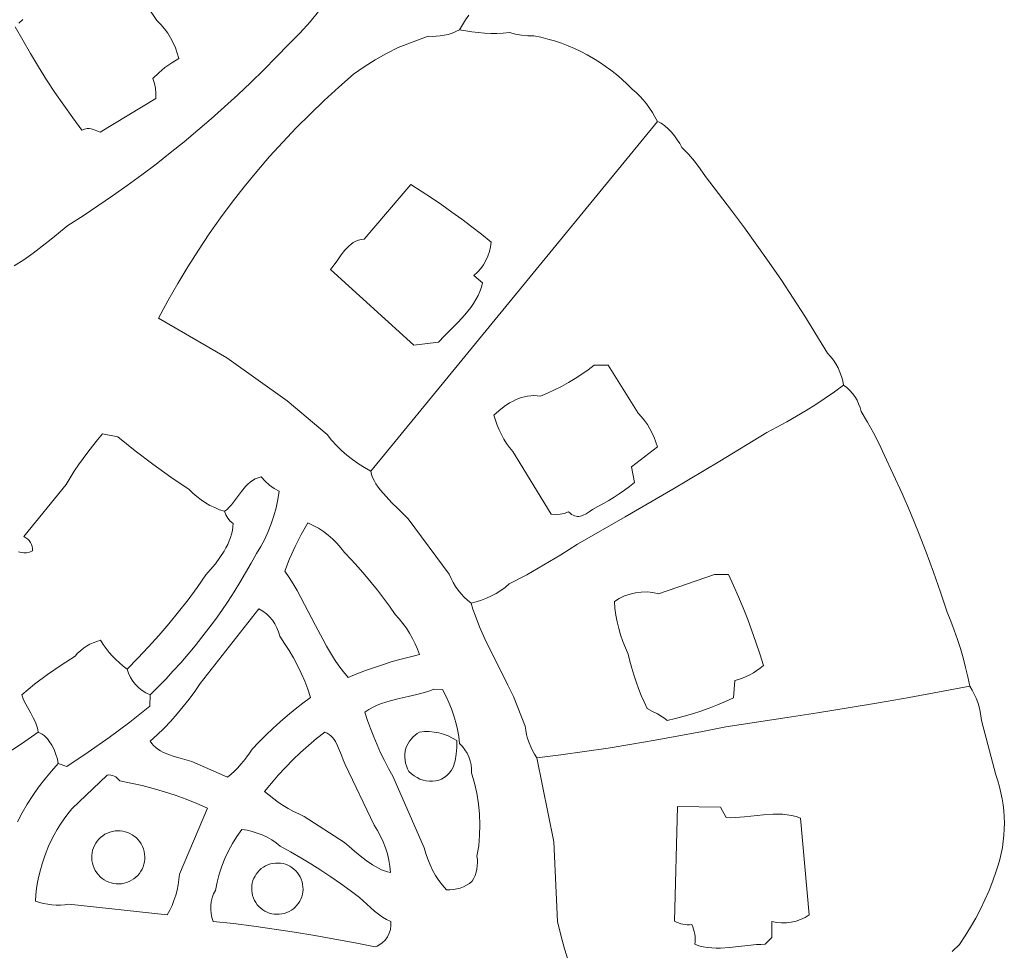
# Model space of a CAD drawing. Header units: inches. Extents: x 36.3 to 71.4, y 17.4 to 61.7.
# Tile 13 of 14: x 58.4 to 70.5, y 32.2 to 43.6. Entities that reach past the tile are written whole.
import ezdxf

# ---------------------------------------------------------------- set-up
doc = ezdxf.new("R2010")
doc.units = ezdxf.units.IN
doc.header["$MEASUREMENT"] = 0
doc.layers.add('10_CLOSED_AREAS', color=7, linetype='CONTINUOUS', lineweight=18)
doc.layers.add('20_EXACT_CIRCLES', color=7, linetype='CONTINUOUS', lineweight=18)

msp = doc.modelspace()

# ---------------------------------------------------------------- linework, layer by layer
at = {"layer": '10_CLOSED_AREAS'}
for points in [[(59.714, 44.148), (60.087, 43.594), (60.135, 43.545), (60.178, 43.493), (60.218, 43.439), (60.254, 43.381), (60.285, 43.321), (60.313, 43.259), (60.335, 43.195), (60.353, 43.129), (60.267, 43.077), (60.185, 43.019), (60.109, 42.954), (60.037, 42.884), (60.056, 42.824), (60.068, 42.763), (60.074, 42.701), (60.072, 42.638), (59.389, 42.227), (59.33, 42.249), (59.305, 42.259), (59.281, 42.266), (59.256, 42.27), (59.23, 42.269), (59.2, 42.264), (59.166, 42.252), (59.054, 42.402), (58.944, 42.555), (58.837, 42.711), (58.734, 42.868), (58.634, 43.027), (58.536, 43.188), (58.442, 43.351), (58.351, 43.516)], [(62.083, 43.723), (61.962, 43.577), (61.835, 43.437), (61.702, 43.302), (61.549, 43.144), (61.394, 42.988), (61.237, 42.835), (61.078, 42.685), (60.916, 42.537), (60.752, 42.391), (60.586, 42.249), (60.418, 42.108), (60.247, 41.971), (60.075, 41.836), (59.9, 41.703), (59.723, 41.574), (59.544, 41.447), (59.364, 41.323), (59.181, 41.201), (58.996, 41.083), (58.791, 40.915), (58.682, 40.828), (58.57, 40.743), (58.455, 40.661), (58.339, 40.587)], [(58.339, 40.587), (58.455, 40.661), (58.57, 40.743), (58.682, 40.828), (58.791, 40.915), (58.996, 41.083), (59.181, 41.201), (59.364, 41.323), (59.544, 41.447), (59.723, 41.574), (59.9, 41.703), (60.075, 41.836), (60.247, 41.971), (60.418, 42.108), (60.586, 42.249), (60.752, 42.391), (60.916, 42.537), (61.078, 42.685), (61.237, 42.835), (61.394, 42.988), (61.549, 43.144), (61.702, 43.302), (61.835, 43.437), (61.962, 43.577), (62.083, 43.723)], [(58.396, 43.562), (58.443, 43.606)], [(65.134, 32.055), (65.08, 32.222), (65.033, 32.39), (64.992, 32.56), (64.95, 33.532), (64.742, 34.562), (64.713, 34.606), (64.688, 34.652), (64.665, 34.699), (64.645, 34.748), (64.628, 34.798), (64.615, 34.848), (64.604, 34.9), (64.597, 34.952), (64.453, 35.315), (64.385, 35.454), (64.315, 35.594), (64.172, 35.878), (64.103, 36.022), (64.04, 36.166), (63.983, 36.312), (63.958, 36.385), (63.934, 36.458), (63.891, 36.493), (63.85, 36.532), (63.812, 36.573), (63.777, 36.616), (63.745, 36.662), (63.716, 36.709), (63.69, 36.759), (63.668, 36.811), (63.165, 37.491), (63.036, 37.615), (62.964, 37.686), (62.893, 37.762), (62.826, 37.84), (62.797, 37.879), (62.77, 37.918), (62.747, 37.958), (62.728, 37.997), (62.714, 38.035), (62.706, 38.073), (62.629, 38.117), (62.555, 38.164), (62.483, 38.215), (62.414, 38.27), (62.348, 38.328), (62.286, 38.389), (62.226, 38.454), (62.17, 38.522), (61.682, 38.935), (60.943, 39.462), (60.107, 39.949), (60.221, 40.162), (60.341, 40.371), (60.465, 40.577), (60.594, 40.78), (60.728, 40.98), (60.866, 41.176), (61.009, 41.369), (61.157, 41.558), (61.309, 41.744), (61.466, 41.926), (61.627, 42.104), (61.793, 42.278), (61.962, 42.448), (62.136, 42.615), (62.314, 42.777), (62.496, 42.935), (62.627, 43.026), (62.761, 43.111), (62.899, 43.19), (63.041, 43.263), (63.408, 43.402), (63.458, 43.399), (63.508, 43.4), (63.558, 43.404), (63.607, 43.412), (63.655, 43.424), (63.703, 43.439), (63.749, 43.458), (63.794, 43.481), (63.829, 43.542), (63.868, 43.6), (63.909, 43.657)], [(58.215, 34.595), (58.426, 34.733), (58.632, 34.878), (58.627, 34.909), (58.619, 34.94), (58.598, 34.998), (58.571, 35.054), (58.542, 35.109), (58.481, 35.218), (58.453, 35.275), (58.43, 35.334), (58.586, 35.463), (58.747, 35.584), (58.913, 35.699), (59.084, 35.807), (59.115, 35.843), (59.149, 35.875), (59.185, 35.904), (59.224, 35.931), (59.264, 35.953), (59.307, 35.973), (59.351, 35.989), (59.396, 36.002), (59.429, 35.951), (59.463, 35.901), (59.501, 35.854), (59.54, 35.809), (59.582, 35.766), (59.626, 35.725), (59.673, 35.687), (59.721, 35.65), (59.854, 35.784), (59.984, 35.921), (60.11, 36.06), (60.233, 36.204), (60.352, 36.35), (60.467, 36.499), (60.578, 36.651), (60.686, 36.805), (60.744, 36.87), (60.802, 36.94), (60.858, 37.016), (60.909, 37.095), (60.932, 37.136), (60.953, 37.177), (60.972, 37.219), (60.988, 37.262), (61.001, 37.304), (61.011, 37.347), (61.018, 37.39), (61.02, 37.433), (60.985, 37.463), (60.955, 37.498), (60.931, 37.538), (60.915, 37.582), (60.853, 37.602), (60.794, 37.627), (60.736, 37.655), (60.681, 37.688), (60.627, 37.724), (60.576, 37.763), (60.528, 37.806), (60.482, 37.851), (60.257, 38.002), (60.036, 38.16), (59.82, 38.324), (59.609, 38.495), (59.419, 38.53), (59.357, 38.457), (59.297, 38.382), (59.238, 38.307), (59.181, 38.23), (59.126, 38.151), (59.073, 38.072), (59.022, 37.991), (58.973, 37.909), (58.457, 37.273), (58.481, 37.259), (58.503, 37.243), (58.521, 37.223), (58.537, 37.201), (58.549, 37.177), (58.557, 37.152), (58.562, 37.125), (58.562, 37.097), (58.524, 37.081), (58.488, 37.073), (58.455, 37.072), (58.422, 37.077), (58.39, 37.086)], [(58.39, 37.086), (58.422, 37.077), (58.455, 37.072), (58.488, 37.073), (58.524, 37.081), (58.562, 37.097), (58.562, 37.125), (58.557, 37.152), (58.549, 37.177), (58.537, 37.201), (58.521, 37.223), (58.503, 37.243), (58.481, 37.259), (58.457, 37.273), (58.973, 37.909), (59.022, 37.991), (59.073, 38.072), (59.126, 38.151), (59.181, 38.23), (59.238, 38.307), (59.297, 38.382), (59.357, 38.457), (59.419, 38.53), (59.609, 38.495), (59.82, 38.324), (60.036, 38.16), (60.257, 38.002), (60.482, 37.851), (60.528, 37.806), (60.576, 37.763), (60.627, 37.724), (60.681, 37.688), (60.736, 37.655), (60.794, 37.627), (60.853, 37.602), (60.915, 37.582), (60.945, 37.606), (60.973, 37.634), (61, 37.663), (61.026, 37.694), (61.074, 37.759), (61.122, 37.824), (61.172, 37.885), (61.199, 37.913), (61.227, 37.938), (61.258, 37.96), (61.29, 37.979), (61.326, 37.993), (61.364, 38.003), (61.411, 37.951), (61.464, 37.904), (61.521, 37.862), (61.582, 37.827), (61.567, 37.726), (61.546, 37.626), (61.519, 37.527), (61.487, 37.43), (61.45, 37.335), (61.407, 37.242), (61.359, 37.152), (61.305, 37.064), (61.24, 36.945), (61.173, 36.827), (61.103, 36.71), (61.031, 36.595), (60.957, 36.481), (60.88, 36.369), (60.802, 36.258), (60.721, 36.149), (60.638, 36.041), (60.553, 35.935), (60.467, 35.831), (60.378, 35.728), (60.287, 35.627), (60.194, 35.528), (60.099, 35.43), (60.002, 35.334), (60.001, 35.194), (59.753, 35.001), (59.501, 34.813), (59.245, 34.632), (58.984, 34.457), (58.878, 34.492), (58.793, 34.399), (58.713, 34.303), (58.636, 34.204), (58.565, 34.102), (58.497, 33.996), (58.435, 33.888), (58.377, 33.777)], [(69.828, 32.189), (69.917, 32.277), (69.988, 32.382), (70.055, 32.489), (70.117, 32.598), (70.176, 32.709), (70.231, 32.823), (70.281, 32.938), (70.327, 33.055), (70.369, 33.175), (70.393, 33.247), (70.413, 33.319), (70.43, 33.393), (70.444, 33.466), (70.454, 33.541), (70.462, 33.615), (70.466, 33.69), (70.468, 33.765), (70.466, 33.839), (70.461, 33.914), (70.452, 33.988), (70.441, 34.062), (70.426, 34.136), (70.409, 34.209), (70.388, 34.282), (70.364, 34.354), (70.188, 35.021), (70.182, 35.077), (70.172, 35.132), (70.159, 35.186), (70.143, 35.24), (70.123, 35.292), (70.1, 35.343), (70.074, 35.392), (70.044, 35.44), (69.672, 35.37), (69.3, 35.302), (68.927, 35.237), (68.553, 35.174), (68.18, 35.113), (67.806, 35.055), (67.431, 34.998), (67.057, 34.944), (66.769, 34.886), (66.481, 34.831), (66.192, 34.779), (65.903, 34.73), (65.614, 34.683), (65.324, 34.64), (65.033, 34.599), (64.742, 34.562), (64.95, 33.532), (64.992, 32.56), (65.033, 32.39), (65.08, 32.222), (65.134, 32.055)], [(58.377, 33.777), (58.435, 33.888), (58.497, 33.996), (58.565, 34.102), (58.636, 34.204), (58.713, 34.303), (58.793, 34.399), (58.878, 34.492), (58.867, 34.547), (58.849, 34.605), (58.826, 34.663), (58.798, 34.719), (58.764, 34.77), (58.745, 34.794), (58.725, 34.816), (58.703, 34.835), (58.681, 34.852), (58.657, 34.866), (58.632, 34.878), (58.426, 34.733), (58.215, 34.595)]]:
    msp.add_lwpolyline(points, dxfattribs=at)
for points in [[(66.217, 42.357), (66.188, 42.413), (66.156, 42.468), (66.122, 42.521), (66.084, 42.571), (66.044, 42.62), (66.001, 42.666), (65.956, 42.711), (65.909, 42.752), (65.847, 42.814), (65.783, 42.874), (65.717, 42.931), (65.649, 42.985), (65.579, 43.036), (65.507, 43.085), (65.433, 43.13), (65.358, 43.173), (65.281, 43.213), (65.203, 43.25), (65.123, 43.284), (65.042, 43.315), (64.959, 43.343), (64.876, 43.367), (64.791, 43.389), (64.705, 43.407), (64.63, 43.407), (64.554, 43.413), (64.479, 43.426), (64.406, 43.445), (64.329, 43.439), (64.252, 43.436), (64.176, 43.436), (64.099, 43.439), (64.022, 43.445), (63.946, 43.454), (63.87, 43.466), (63.794, 43.481), (63.749, 43.458), (63.703, 43.439), (63.655, 43.424), (63.607, 43.412), (63.558, 43.404), (63.508, 43.4), (63.458, 43.399), (63.408, 43.402), (63.041, 43.263), (62.899, 43.19), (62.761, 43.111), (62.627, 43.026), (62.496, 42.935), (62.314, 42.777), (62.136, 42.615), (61.962, 42.448), (61.793, 42.278), (61.627, 42.104), (61.466, 41.926), (61.309, 41.744), (61.157, 41.558), (61.009, 41.369), (60.866, 41.176), (60.728, 40.98), (60.594, 40.78), (60.465, 40.577), (60.341, 40.371), (60.221, 40.162), (60.107, 39.949), (60.943, 39.462), (61.682, 38.935), (62.17, 38.522), (62.226, 38.454), (62.286, 38.389), (62.348, 38.328), (62.414, 38.27), (62.483, 38.215), (62.555, 38.164), (62.629, 38.117), (62.706, 38.073)], [(63.668, 36.811), (63.69, 36.759), (63.716, 36.709), (63.745, 36.662), (63.777, 36.616), (63.812, 36.573), (63.85, 36.532), (63.891, 36.493), (63.934, 36.458), (63.999, 36.474), (64.062, 36.494), (64.124, 36.518), (64.184, 36.546), (64.242, 36.577), (64.298, 36.612), (64.352, 36.651), (64.403, 36.693), (64.617, 36.806), (64.828, 36.925), (65.036, 37.049), (65.24, 37.179), (65.824, 37.513), (66.405, 37.853), (66.983, 38.198), (67.557, 38.549), (67.68, 38.612), (67.802, 38.678), (67.922, 38.746), (68.041, 38.817), (68.158, 38.891), (68.273, 38.967), (68.387, 39.045), (68.499, 39.127), (68.488, 39.182), (68.473, 39.235), (68.453, 39.288), (68.431, 39.338), (68.404, 39.387), (68.374, 39.434), (68.34, 39.479), (68.303, 39.521), (68.024, 39.974), (67.882, 40.194), (67.736, 40.412), (67.588, 40.628), (67.437, 40.843), (67.283, 41.055), (67.127, 41.266), (66.968, 41.474), (66.807, 41.681), (66.743, 41.778), (66.674, 41.87), (66.599, 41.957), (66.518, 42.04), (66.491, 42.086), (66.46, 42.133), (66.426, 42.181), (66.389, 42.226), (66.349, 42.268), (66.307, 42.305), (66.263, 42.335), (66.24, 42.347), (66.217, 42.357), (62.706, 38.073), (62.714, 38.035), (62.728, 37.997), (62.747, 37.958), (62.77, 37.918), (62.797, 37.879), (62.826, 37.84), (62.893, 37.762), (62.964, 37.686), (63.036, 37.615), (63.165, 37.491)], [(62.626, 40.917), (63.197, 41.584), (63.325, 41.504), (63.452, 41.421), (63.577, 41.336), (63.701, 41.248), (63.823, 41.159), (63.944, 41.068), (64.063, 40.975), (64.18, 40.879), (64.173, 40.82), (64.16, 40.763), (64.141, 40.707), (64.117, 40.654), (64.087, 40.603), (64.053, 40.555), (64.014, 40.511), (63.97, 40.471), (64.075, 40.379), (64.062, 40.327), (64.044, 40.275), (64.022, 40.225), (63.995, 40.175), (63.965, 40.127), (63.931, 40.079), (63.895, 40.033), (63.857, 39.987), (63.776, 39.898), (63.693, 39.813), (63.611, 39.732), (63.535, 39.653), (63.232, 39.618), (62.214, 40.542), (62.259, 40.6), (62.302, 40.661), (62.344, 40.722), (62.389, 40.78), (62.413, 40.806), (62.438, 40.831), (62.464, 40.854), (62.492, 40.874), (62.522, 40.89), (62.554, 40.903), (62.589, 40.912)], [(64.784, 38.992), (64.872, 39.029), (64.959, 39.069), (65.044, 39.112), (65.128, 39.158), (65.21, 39.207), (65.29, 39.26), (65.368, 39.315), (65.444, 39.372), (65.613, 39.372), (65.983, 38.786), (66.023, 38.741), (66.061, 38.694), (66.095, 38.645), (66.126, 38.593), (66.154, 38.54), (66.178, 38.486), (66.199, 38.43), (66.217, 38.372), (65.901, 38.125), (65.936, 37.935), (65.876, 37.888), (65.814, 37.842), (65.751, 37.798), (65.688, 37.756), (65.623, 37.716), (65.556, 37.678), (65.489, 37.641), (65.421, 37.606), (65.383, 37.577), (65.346, 37.553), (65.31, 37.534), (65.274, 37.523), (65.257, 37.52), (65.239, 37.52), (65.221, 37.522), (65.203, 37.527), (65.184, 37.534), (65.166, 37.544), (65.147, 37.558), (65.128, 37.574), (65.077, 37.557), (65.025, 37.546), (64.971, 37.543), (64.918, 37.547), (64.445, 38.313), (64.406, 38.362), (64.37, 38.414), (64.336, 38.467), (64.306, 38.523), (64.279, 38.579), (64.254, 38.638), (64.233, 38.697), (64.215, 38.758), (64.275, 38.814), (64.34, 38.865), (64.407, 38.91), (64.442, 38.929), (64.478, 38.947), (64.515, 38.962), (64.552, 38.975), (64.59, 38.986), (64.628, 38.993), (64.666, 38.998), (64.705, 38.999), (64.744, 38.998)], [(63.934, 36.458), (63.958, 36.385), (63.983, 36.312), (64.04, 36.166), (64.103, 36.022), (64.172, 35.878), (64.315, 35.594), (64.385, 35.454), (64.453, 35.315), (64.597, 34.952), (64.604, 34.9), (64.615, 34.848), (64.628, 34.798), (64.645, 34.748), (64.665, 34.699), (64.688, 34.652), (64.713, 34.606), (64.742, 34.562), (65.033, 34.599), (65.324, 34.64), (65.614, 34.683), (65.903, 34.73), (66.192, 34.779), (66.481, 34.831), (66.769, 34.886), (67.057, 34.944), (67.431, 34.998), (67.806, 35.055), (68.18, 35.113), (68.553, 35.174), (68.927, 35.237), (69.3, 35.302), (69.672, 35.37), (70.044, 35.44), (70.02, 35.556), (69.993, 35.671), (69.963, 35.786), (69.93, 35.9), (69.894, 36.013), (69.855, 36.125), (69.814, 36.236), (69.769, 36.346), (69.687, 36.593), (69.602, 36.838), (69.511, 37.081), (69.417, 37.323), (69.318, 37.563), (69.215, 37.802), (69.108, 38.038), (68.996, 38.273), (68.933, 38.41), (68.865, 38.545), (68.791, 38.676), (68.712, 38.805), (68.7, 38.853), (68.683, 38.9), (68.663, 38.945), (68.638, 38.987), (68.609, 39.026), (68.576, 39.063), (68.539, 39.097), (68.499, 39.127), (68.387, 39.045), (68.273, 38.967), (68.158, 38.891), (68.041, 38.817), (67.922, 38.746), (67.802, 38.678), (67.68, 38.612), (67.557, 38.549), (66.983, 38.198), (66.405, 37.853), (65.824, 37.513), (65.24, 37.179), (65.036, 37.049), (64.828, 36.925), (64.617, 36.806), (64.403, 36.693), (64.352, 36.651), (64.298, 36.612), (64.242, 36.577), (64.184, 36.546), (64.124, 36.518), (64.062, 36.494), (63.999, 36.474)], [(60.915, 37.582), (60.931, 37.538), (60.955, 37.498), (60.985, 37.463), (61.02, 37.433), (61.018, 37.39), (61.011, 37.347), (61.001, 37.304), (60.988, 37.262), (60.972, 37.219), (60.953, 37.177), (60.932, 37.136), (60.909, 37.095), (60.858, 37.016), (60.802, 36.94), (60.744, 36.87), (60.686, 36.805), (60.578, 36.651), (60.467, 36.499), (60.352, 36.35), (60.233, 36.204), (60.11, 36.06), (59.984, 35.921), (59.854, 35.784), (59.721, 35.65), (59.738, 35.598), (59.762, 35.548), (59.791, 35.502), (59.824, 35.459), (59.863, 35.421), (59.905, 35.387), (59.952, 35.358), (60.002, 35.334), (60.099, 35.43), (60.194, 35.528), (60.287, 35.627), (60.378, 35.728), (60.467, 35.831), (60.553, 35.935), (60.638, 36.041), (60.721, 36.149), (60.802, 36.258), (60.88, 36.369), (60.957, 36.481), (61.031, 36.595), (61.103, 36.71), (61.173, 36.827), (61.24, 36.945), (61.305, 37.064), (61.359, 37.152), (61.407, 37.242), (61.45, 37.335), (61.487, 37.43), (61.519, 37.527), (61.546, 37.626), (61.567, 37.726), (61.582, 37.827), (61.521, 37.862), (61.464, 37.904), (61.411, 37.951), (61.364, 38.003), (61.326, 37.993), (61.29, 37.979), (61.258, 37.96), (61.227, 37.938), (61.199, 37.913), (61.172, 37.885), (61.122, 37.824), (61.074, 37.759), (61.026, 37.694), (61, 37.663), (60.973, 37.634), (60.945, 37.606)], [(61.652, 36.85), (61.712, 37.002), (61.778, 37.152), (61.852, 37.298), (61.933, 37.441), (62, 37.41), (62.065, 37.375), (62.126, 37.335), (62.185, 37.291), (62.24, 37.243), (62.292, 37.191), (62.341, 37.136), (62.385, 37.077), (62.469, 36.988), (62.552, 36.897), (62.633, 36.805), (62.712, 36.711), (62.788, 36.615), (62.863, 36.518), (62.935, 36.419), (63.006, 36.318), (63.054, 36.264), (63.099, 36.208), (63.142, 36.149), (63.181, 36.089), (63.216, 36.026), (63.248, 35.961), (63.277, 35.895), (63.302, 35.827), (63.191, 35.801), (63.079, 35.773), (62.969, 35.741), (62.86, 35.707), (62.751, 35.671), (62.643, 35.632), (62.536, 35.59), (62.43, 35.545), (62.371, 35.616), (62.315, 35.691), (62.262, 35.769), (62.212, 35.849), (62.164, 35.931), (62.117, 36.015), (62.028, 36.185), (61.94, 36.357), (61.851, 36.528), (61.804, 36.611), (61.756, 36.693), (61.705, 36.772)], [(66.231, 36.572), (66.919, 36.809), (67.088, 36.809), (67.151, 36.673), (67.211, 36.536), (67.269, 36.398), (67.324, 36.259), (67.376, 36.119), (67.425, 35.978), (67.472, 35.836), (67.516, 35.693), (67.477, 35.661), (67.437, 35.631), (67.395, 35.604), (67.352, 35.58), (67.307, 35.558), (67.26, 35.539), (67.213, 35.523), (67.165, 35.51), (67.151, 35.299), (67.053, 35.254), (66.953, 35.212), (66.853, 35.173), (66.751, 35.136), (66.649, 35.103), (66.545, 35.072), (66.441, 35.044), (66.336, 35.018), (66.307, 35.043), (66.278, 35.065), (66.219, 35.1), (66.157, 35.131), (66.091, 35.167), (66.054, 35.247), (66.019, 35.328), (65.987, 35.411), (65.956, 35.494), (65.929, 35.578), (65.903, 35.662), (65.88, 35.748), (65.86, 35.834), (65.825, 35.91), (65.794, 35.988), (65.767, 36.068), (65.744, 36.148), (65.725, 36.23), (65.709, 36.312), (65.698, 36.395), (65.69, 36.479), (65.751, 36.516), (65.815, 36.546), (65.882, 36.569), (65.95, 36.585), (66.02, 36.593), (66.091, 36.594), (66.161, 36.587)], [(60.618, 35.474), (61.336, 36.388), (61.383, 36.359), (61.427, 36.327), (61.466, 36.289), (61.501, 36.248), (61.531, 36.203), (61.557, 36.156), (61.577, 36.105), (61.591, 36.052), (61.651, 35.965), (61.708, 35.877), (61.761, 35.786), (61.81, 35.693), (61.855, 35.598), (61.897, 35.501), (61.935, 35.403), (61.968, 35.303), (61.872, 35.231), (61.778, 35.157), (61.686, 35.081), (61.595, 35.002), (61.507, 34.922), (61.42, 34.84), (61.334, 34.756), (61.251, 34.67), (61.22, 34.621), (61.187, 34.574), (61.152, 34.528), (61.115, 34.484), (61.076, 34.441), (61.036, 34.4), (60.994, 34.361), (60.95, 34.324), (60.512, 34.517), (60.37, 34.557), (60.298, 34.579), (60.227, 34.604), (60.16, 34.633), (60.128, 34.65), (60.099, 34.669), (60.071, 34.69), (60.045, 34.714), (60.022, 34.739), (60.002, 34.767), (60.089, 34.846), (60.174, 34.928), (60.255, 35.013), (60.334, 35.1), (60.409, 35.19), (60.482, 35.282), (60.552, 35.377)], [(58.43, 35.334), (58.453, 35.275), (58.481, 35.218), (58.542, 35.109), (58.571, 35.054), (58.598, 34.998), (58.619, 34.94), (58.627, 34.909), (58.632, 34.878), (58.657, 34.866), (58.681, 34.852), (58.703, 34.835), (58.725, 34.816), (58.745, 34.794), (58.764, 34.77), (58.798, 34.719), (58.826, 34.663), (58.849, 34.605), (58.867, 34.547), (58.878, 34.492), (58.984, 34.457), (59.245, 34.632), (59.501, 34.813), (59.753, 35.001), (60.001, 35.194), (60.002, 35.334), (59.952, 35.358), (59.905, 35.387), (59.863, 35.421), (59.824, 35.459), (59.791, 35.502), (59.762, 35.548), (59.738, 35.598), (59.721, 35.65), (59.673, 35.687), (59.626, 35.725), (59.582, 35.766), (59.54, 35.809), (59.501, 35.854), (59.463, 35.901), (59.429, 35.951), (59.396, 36.002), (59.351, 35.989), (59.307, 35.973), (59.264, 35.953), (59.224, 35.931), (59.185, 35.904), (59.149, 35.875), (59.115, 35.843), (59.084, 35.807), (58.913, 35.699), (58.747, 35.584), (58.586, 35.463)], [(62.635, 35.124), (62.684, 35.156), (62.734, 35.183), (62.785, 35.207), (62.837, 35.228), (62.891, 35.246), (62.945, 35.262), (63.054, 35.289), (63.164, 35.313), (63.272, 35.337), (63.378, 35.367), (63.429, 35.384), (63.478, 35.405), (63.583, 35.398), (63.625, 35.321), (63.662, 35.242), (63.695, 35.161), (63.724, 35.079), (63.748, 34.995), (63.768, 34.91), (63.783, 34.824), (63.794, 34.737), (63.829, 34.701), (63.859, 34.661), (63.885, 34.619), (63.906, 34.574), (63.923, 34.527), (63.934, 34.479), (63.94, 34.429), (63.941, 34.379), (63.978, 34.254), (64.006, 34.128), (64.027, 34.001), (64.039, 33.873), (64.044, 33.744), (64.04, 33.615), (64.028, 33.486), (64.007, 33.358), (64.012, 33.319), (64.013, 33.279), (64.011, 33.239), (64.005, 33.2), (63.996, 33.161), (63.984, 33.123), (63.968, 33.087), (63.949, 33.051), (63.915, 33.025), (63.879, 33.002), (63.841, 32.984), (63.801, 32.968), (63.76, 32.957), (63.718, 32.949), (63.676, 32.946), (63.633, 32.947), (63.584, 33.003), (63.54, 33.062), (63.5, 33.123), (63.464, 33.187), (63.432, 33.253), (63.404, 33.321), (63.381, 33.391), (63.362, 33.462), (62.975, 34.34), (62.923, 34.434), (62.874, 34.529), (62.827, 34.625), (62.783, 34.722), (62.742, 34.821), (62.704, 34.921), (62.668, 35.022)], [(61.406, 34.151), (61.488, 34.252), (61.573, 34.35), (61.661, 34.446), (61.752, 34.538), (61.846, 34.628), (61.942, 34.714), (62.042, 34.798), (62.144, 34.878), (62.171, 34.865), (62.196, 34.85), (62.218, 34.832), (62.238, 34.811), (62.256, 34.789), (62.272, 34.764), (62.3, 34.711), (62.324, 34.654), (62.346, 34.595), (62.369, 34.537), (62.394, 34.481), (62.749, 33.737), (62.79, 33.671), (62.827, 33.603), (62.859, 33.533), (62.886, 33.461), (62.909, 33.387), (62.926, 33.311), (62.939, 33.235), (62.946, 33.157), (62.911, 33.165), (62.876, 33.177), (62.839, 33.192), (62.802, 33.211), (62.726, 33.254), (62.65, 33.306), (62.576, 33.362), (62.506, 33.419), (62.442, 33.475), (62.386, 33.526), (61.889, 33.846), (61.823, 33.875), (61.759, 33.906), (61.696, 33.941), (61.634, 33.978), (61.575, 34.017), (61.517, 34.059), (61.461, 34.104)], [(63.135, 34.68), (63.148, 34.711), (63.164, 34.74), (63.182, 34.768), (63.202, 34.793), (63.224, 34.818), (63.248, 34.84), (63.275, 34.86), (63.302, 34.878), (63.363, 34.884), (63.422, 34.884), (63.482, 34.879), (63.541, 34.868), (63.598, 34.852), (63.654, 34.831), (63.707, 34.804), (63.759, 34.773), (63.76, 34.69), (63.754, 34.609), (63.739, 34.528), (63.717, 34.449), (63.695, 34.41), (63.668, 34.375), (63.639, 34.346), (63.607, 34.322), (63.573, 34.303), (63.538, 34.289), (63.501, 34.28), (63.463, 34.275), (63.424, 34.275), (63.385, 34.28), (63.347, 34.289), (63.309, 34.302), (63.273, 34.32), (63.237, 34.341), (63.204, 34.367), (63.173, 34.397), (63.156, 34.43), (63.143, 34.464), (63.133, 34.499), (63.126, 34.535), (63.123, 34.571), (63.124, 34.608), (63.127, 34.644)], [(59.045, 33.937), (59.475, 34.351), (59.498, 34.353), (59.52, 34.351), (59.542, 34.346), (59.563, 34.339), (59.582, 34.328), (59.6, 34.315), (59.616, 34.299), (59.63, 34.281), (59.768, 34.254), (59.906, 34.223), (60.042, 34.187), (60.177, 34.148), (60.311, 34.104), (60.444, 34.056), (60.575, 34.004), (60.704, 33.948), (60.361, 33.137), (60.355, 33.071), (60.346, 33.006), (60.333, 32.942), (60.316, 32.879), (60.295, 32.817), (60.271, 32.756), (60.244, 32.696), (60.212, 32.638), (59.007, 32.769), (58.956, 32.762), (58.904, 32.759), (58.852, 32.759), (58.8, 32.762), (58.748, 32.769), (58.697, 32.779), (58.647, 32.792), (58.597, 32.809), (58.603, 32.886), (58.612, 32.963), (58.624, 33.04), (58.639, 33.115), (58.658, 33.19), (58.679, 33.264), (58.703, 33.337), (58.73, 33.409), (58.759, 33.48), (58.792, 33.55), (58.827, 33.618), (58.866, 33.685), (58.906, 33.75), (58.95, 33.814), (58.996, 33.876)], [(66.428, 32.564), (66.463, 33.965), (66.989, 33.957), (67.06, 33.83), (67.115, 33.829), (67.171, 33.83), (67.285, 33.839), (67.519, 33.864), (67.636, 33.872), (67.694, 33.873), (67.751, 33.871), (67.807, 33.866), (67.862, 33.857), (67.916, 33.843), (67.969, 33.824), (68.078, 32.638), (68.026, 32.607), (67.972, 32.581), (67.916, 32.562), (67.858, 32.549), (67.799, 32.542), (67.74, 32.541), (67.68, 32.547), (67.621, 32.56), (67.621, 32.363), (67.536, 32.28), (67.484, 32.278), (67.432, 32.275), (67.324, 32.264), (67.213, 32.251), (67.102, 32.239), (66.991, 32.232), (66.937, 32.232), (66.883, 32.234), (66.83, 32.24), (66.778, 32.249), (66.727, 32.262), (66.677, 32.28), (66.68, 32.311), (66.681, 32.342), (66.68, 32.373), (66.676, 32.404), (66.67, 32.434), (66.661, 32.464), (66.651, 32.493), (66.638, 32.522), (66.611, 32.519), (66.583, 32.519), (66.556, 32.521), (66.529, 32.525), (66.503, 32.531), (66.477, 32.54), (66.452, 32.551)], [(60.803, 32.939), (60.823, 33.04), (60.849, 33.139), (60.881, 33.236), (60.918, 33.331), (60.962, 33.424), (61.011, 33.514), (61.065, 33.601), (61.125, 33.684), (61.19, 33.675), (61.254, 33.661), (61.316, 33.642), (61.377, 33.619), (61.436, 33.591), (61.492, 33.559), (61.546, 33.523), (61.598, 33.482), (61.724, 33.411), (61.849, 33.338), (61.973, 33.263), (62.095, 33.185), (62.216, 33.105), (62.335, 33.023), (62.453, 32.939), (62.57, 32.853), (62.656, 32.771), (62.702, 32.728), (62.75, 32.686), (62.799, 32.647), (62.849, 32.612), (62.9, 32.583), (62.951, 32.56), (62.953, 32.535), (62.953, 32.51), (62.946, 32.461), (62.932, 32.414), (62.91, 32.37), (62.881, 32.331), (62.846, 32.297), (62.806, 32.268), (62.783, 32.256), (62.76, 32.246), (62.513, 32.296), (62.266, 32.343), (62.019, 32.387), (61.771, 32.427), (61.522, 32.465), (61.273, 32.5), (61.024, 32.532), (60.774, 32.56), (60.759, 32.608), (60.749, 32.656), (60.745, 32.704), (60.746, 32.753), (60.752, 32.801), (60.764, 32.849), (60.781, 32.895)]]:
    msp.add_lwpolyline(points, close=True, dxfattribs=at)
at = {"layer": '20_EXACT_CIRCLES'}
for points in [[(59.316, 33.211), (59.304, 33.242), (59.295, 33.273), (59.289, 33.305), (59.287, 33.337), (59.288, 33.368), (59.292, 33.399), (59.298, 33.43), (59.308, 33.46), (59.321, 33.488), (59.336, 33.516), (59.353, 33.542), (59.374, 33.566), (59.396, 33.588), (59.422, 33.608), (59.449, 33.626), (59.479, 33.641), (59.51, 33.653), (59.541, 33.662), (59.573, 33.667), (59.605, 33.67), (59.636, 33.669), (59.667, 33.665), (59.698, 33.658), (59.728, 33.649), (59.756, 33.636), (59.784, 33.621), (59.809, 33.603), (59.834, 33.583), (59.856, 33.56), (59.876, 33.535), (59.894, 33.508), (59.909, 33.478), (59.921, 33.447), (59.93, 33.416), (59.935, 33.384), (59.938, 33.352), (59.937, 33.321), (59.933, 33.289), (59.926, 33.259), (59.917, 33.229), (59.904, 33.201), (59.889, 33.173), (59.871, 33.147), (59.851, 33.123), (59.828, 33.101), (59.803, 33.081), (59.776, 33.063), (59.746, 33.048), (59.715, 33.036), (59.683, 33.027), (59.652, 33.021), (59.62, 33.019), (59.588, 33.02), (59.557, 33.024), (59.527, 33.031), (59.497, 33.04), (59.468, 33.053), (59.441, 33.068), (59.415, 33.086), (59.391, 33.106), (59.369, 33.129), (59.349, 33.154), (59.331, 33.181)], [(61.259, 32.875), (61.252, 32.906), (61.248, 32.938), (61.247, 32.969), (61.25, 32.999), (61.255, 33.029), (61.263, 33.059), (61.274, 33.087), (61.288, 33.114), (61.304, 33.139), (61.322, 33.163), (61.343, 33.186), (61.365, 33.206), (61.39, 33.224), (61.417, 33.239), (61.446, 33.252), (61.477, 33.263), (61.508, 33.27), (61.539, 33.274), (61.57, 33.274), (61.601, 33.272), (61.631, 33.267), (61.66, 33.259), (61.688, 33.248), (61.715, 33.234), (61.741, 33.218), (61.765, 33.2), (61.787, 33.179), (61.807, 33.156), (61.825, 33.131), (61.841, 33.105), (61.854, 33.076), (61.864, 33.045), (61.871, 33.014), (61.875, 32.983), (61.876, 32.951), (61.874, 32.921), (61.868, 32.891), (61.86, 32.862), (61.849, 32.833), (61.836, 32.806), (61.82, 32.781), (61.801, 32.757), (61.781, 32.735), (61.758, 32.714), (61.733, 32.696), (61.706, 32.681), (61.677, 32.668), (61.647, 32.658), (61.615, 32.65), (61.584, 32.647), (61.553, 32.646), (61.522, 32.648), (61.492, 32.653), (61.463, 32.662), (61.435, 32.672), (61.408, 32.686), (61.382, 32.702), (61.358, 32.72), (61.336, 32.741), (61.316, 32.764), (61.298, 32.789), (61.282, 32.816), (61.269, 32.844)]]:
    msp.add_lwpolyline(points, close=True, dxfattribs=at)

doc.saveas('drawing.dxf')
